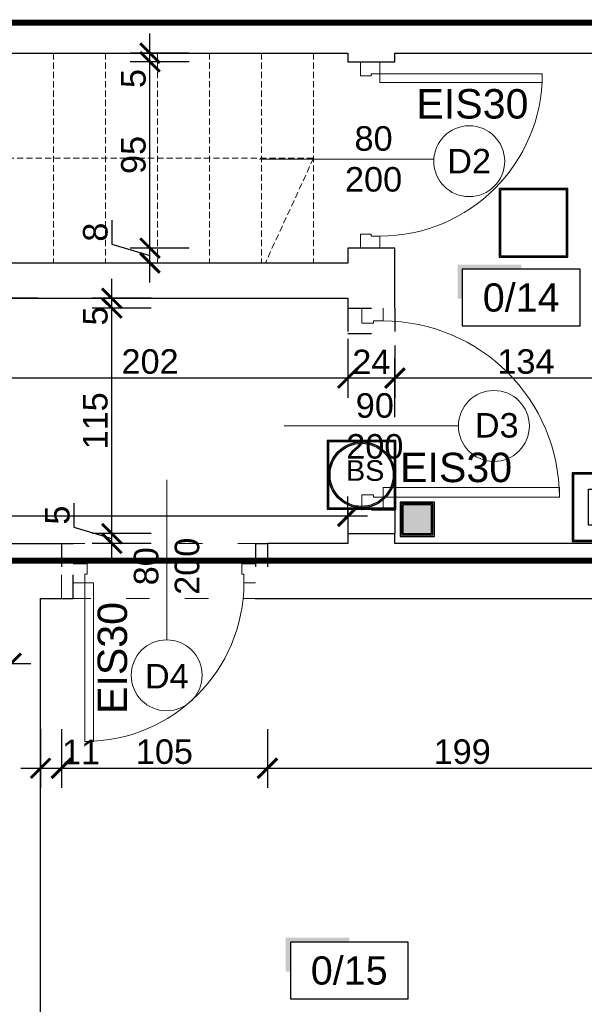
# Model space of a CAD drawing. Header units: millimetres. Extents: x 2709036 to 2756280, y 168165 to 192362.
# Tile 61 of 192: x 2716601 to 2716889, y 185889 to 186391. Entities that reach past the tile are written whole.
import ezdxf
from ezdxf.enums import TextEntityAlignment as Align

# ---------------------------------------------------------------- set-up
doc = ezdxf.new("R2010")
doc.units = ezdxf.units.MM
doc.header["$MEASUREMENT"] = 0
doc.linetypes.add('ACAD_ISO03W100', pattern=[30, 12, -18])
doc.linetypes.add('HIDDEN2', pattern=[4.7625, 3.175, -1.5875])
for name, color, linetype in [('6 - OPISY', 7, 'Continuous'), ('D+H Urządzenia', 30, 'Continuous'), ('ekspertyza', 7, 'Continuous')]:
    doc.layers.add(name, color=color, linetype=linetype)
for name, color, linetype, lineweight in [('__MAZ_EKSP_PROJ', 3, 'Continuous', 0), ('__MAZ_LIKWIDACJE', 6, 'ACAD_ISO03W100', 30), ('__MAZ_NADPROŻA', 251, 'ACAD_ISO03W100', 0), ('__MAZ_OPIS_STOLARKA', 7, 'Continuous', 0), ('__MAZ_SCHODY', 7, 'Continuous', 0), ('__MAZ_STOLARKA DRZWIOWA NOWA', 7, 'Continuous', 9), ('__MAZ_WYMIARY', 7, 'Continuous', 9), ('__MAZ_ŚCIANY ISTNIEJĄCE', 7, 'Continuous', 30)]:
    doc.layers.add(name, color=color, linetype=linetype, lineweight=lineweight)
doc.styles.add('Arial', font='arial.ttf')
doc.styles.add('Dimensions', font='arial.ttf')
doc.styles.get("Standard").update_dxf_attribs({"font": 'arial.ttf'})
doc.styles.add('styl1', font='arial.ttf')
doc.dimstyles.new('100', dxfattribs={"dimtxt": 10, "dimasz": 10, "dimexe": 18, "dimexo": 15, "dimgap": 9, "dimtad": 1, "dimdec": 1, "dimrnd": 0.5, "dimdsep": 46, "dimtxsty": 'Dimensions', "dimblk": 'ARCHTICK', "dimcen": 9, "dimdle": 10, "dimadec": 1, "dimazin": 2, "dimtfac": 1, "dimtdec": 4, "dimtofl": 0, "dimtmove": 2, "dimatfit": 3, "dimfxl": 1, "dimtolj": 1, "dimtzin": 0, "dimarcsym": 0})

# ---------------------------------------------------------------- blocks, each defined once
blk = doc.blocks.new('*U9')
at = {"ltscale": 10}
blk.add_hatch(color=256, dxfattribs=at).paths.add_polyline_path([(0, 26), (-25, 26), (-27, 26), (-27, 11.46), (-25, 11.46), (-25, 24), (0, 24)])
blk.add_lwpolyline([(-25, 0), (25, 0), (25, 24), (-25, 24)], close=True, dxfattribs=at)
at = {"layer": '6 - OPISY'}
for tag, p in [('NRPOM', (0, 6)), ('WYSPOM', (3.39, -15.66))]:
    blk.add_attdef(tag, text='', height=12, dxfattribs=at).set_placement(p, align=Align.CENTER)
blk = doc.blocks.new('_ArchTick')
at = {"color": 0, "linetype": 'ByBlock', "const_width": 0.15}
blk.add_lwpolyline([(-0.5, -0.5), (0.5, 0.5)], dxfattribs=at)
blk = doc.blocks.new('*D32')
at = {"layer": '__MAZ_WYMIARY', "color": 0, "lineweight": -2}
for p, q in [((2716194.68, 186137.42), (2716194.68, 186147.42)), ((2716768.18, 186137.42), (2716768.18, 186147.42)), ((2716778.18, 186137.42), (2716184.68, 186137.42))]:
    blk.add_line(p, q, dxfattribs=at)
at = {"layer": 'Defpoints', "color": 0, "lineweight": 30}
for p in [(2716194.68, 186137.42), (2716194.68, 186123.61), (2716768.18, 186123.55)]:
    blk.add_point(p, dxfattribs=at)
at = {"layer": '__MAZ_WYMIARY', "color": 0, "lineweight": -2, "xscale": 10, "yscale": 10, "zscale": 10, "rotation": 180}
blk.add_blockref('_ArchTick', (2716194.68, 186137.42), dxfattribs=at)
at = {"layer": '__MAZ_WYMIARY', "color": 0, "lineweight": -2, "xscale": 10, "yscale": 10, "zscale": 10}
blk.add_blockref('_ArchTick', (2716768.18, 186137.42), dxfattribs=at)
at = {"layer": '__MAZ_WYMIARY', "color": 0, "lineweight": 5, "insert": (2716481.43, 186145.78), "char_height": 12.5, "attachment_point": 5, "style": 'Arial'}
blk.add_mtext('\\A1;574', dxfattribs=at)
blk = doc.blocks.new('*D243')
at = {"layer": '__MAZ_WYMIARY', "color": 0, "lineweight": -2}
for p, q in [((2716792.18, 186187.86), (2716792.18, 186217.86)), ((2716925.68, 186187.86), (2716925.68, 186217.86)), ((2716935.68, 186207.86), (2716782.18, 186207.86))]:
    blk.add_line(p, q, dxfattribs=at)
at = {"layer": 'Defpoints', "color": 0, "lineweight": 30}
for p in [(2716792.18, 186207.86), (2716792.18, 186123.55), (2716925.68, 186123.55)]:
    blk.add_point(p, dxfattribs=at)
at = {"layer": '__MAZ_WYMIARY', "color": 0, "lineweight": -2, "xscale": 10, "yscale": 10, "zscale": 10, "rotation": 180}
blk.add_blockref('_ArchTick', (2716792.18, 186207.86), dxfattribs=at)
at = {"layer": '__MAZ_WYMIARY', "color": 0, "lineweight": -2, "xscale": 10, "yscale": 10, "zscale": 10}
blk.add_blockref('_ArchTick', (2716925.68, 186207.86), dxfattribs=at)
at = {"layer": '__MAZ_WYMIARY', "color": 0, "lineweight": 5, "insert": (2716858.93, 186216.24), "char_height": 12.5, "attachment_point": 5, "style": 'Arial'}
blk.add_mtext('\\A1;134', dxfattribs=at)
blk = doc.blocks.new('*D244')
at = {"layer": '__MAZ_WYMIARY', "color": 0, "lineweight": -2}
for p, q in [((2716768.18, 186224.55), (2716768.18, 186197.86)), ((2716792.18, 186224.56), (2716792.18, 186197.86)), ((2716802.18, 186207.86), (2716758.18, 186207.86))]:
    blk.add_line(p, q, dxfattribs=at)
at = {"layer": 'Defpoints', "color": 0, "lineweight": 30}
for p in [(2716768.18, 186239.55), (2716792.18, 186239.56), (2716768.18, 186207.86)]:
    blk.add_point(p, dxfattribs=at)
at = {"layer": '__MAZ_WYMIARY', "color": 0, "lineweight": -2, "xscale": 10, "yscale": 10, "zscale": 10, "rotation": 180}
blk.add_blockref('_ArchTick', (2716768.18, 186207.86), dxfattribs=at)
at = {"layer": '__MAZ_WYMIARY', "color": 0, "lineweight": -2, "xscale": 10, "yscale": 10, "zscale": 10}
blk.add_blockref('_ArchTick', (2716792.18, 186207.86), dxfattribs=at)
at = {"layer": '__MAZ_WYMIARY', "color": 0, "lineweight": 5, "insert": (2716780.18, 186216.13), "char_height": 12.5, "attachment_point": 5, "style": 'Arial'}
blk.add_mtext('\\A1;24', dxfattribs=at)
blk = doc.blocks.new('*D245')
at = {"layer": '__MAZ_WYMIARY', "color": 0, "lineweight": -2}
for p, q in [((2716566.74, 186227.86), (2716566.74, 186197.86)), ((2716768.18, 186227.86), (2716768.18, 186197.86)), ((2716778.18, 186207.86), (2716556.74, 186207.86))]:
    blk.add_line(p, q, dxfattribs=at)
at = {"layer": 'Defpoints', "color": 0, "lineweight": 30}
for p in [(2716566.74, 186248.55), (2716768.18, 186248.55), (2716566.74, 186207.86)]:
    blk.add_point(p, dxfattribs=at)
at = {"layer": '__MAZ_WYMIARY', "color": 0, "lineweight": -2, "xscale": 10, "yscale": 10, "zscale": 10, "rotation": 180}
blk.add_blockref('_ArchTick', (2716566.74, 186207.86), dxfattribs=at)
at = {"layer": '__MAZ_WYMIARY', "color": 0, "lineweight": -2, "xscale": 10, "yscale": 10, "zscale": 10}
blk.add_blockref('_ArchTick', (2716768.18, 186207.86), dxfattribs=at)
at = {"layer": '__MAZ_WYMIARY', "color": 0, "lineweight": 5, "insert": (2716667.46, 186216.24), "char_height": 12.5, "attachment_point": 5, "style": 'Arial'}
blk.add_mtext('\\A1;202', dxfattribs=at)
blk = doc.blocks.new('*D246')
at = {"layer": '__MAZ_WYMIARY', "color": 0, "lineweight": -2}
for p, q in [((2716590.4, 186238.55), (2716590.4, 186276.55)), ((2716610.4, 186266.55), (2716580.4, 186266.55)), ((2716610.4, 186248.55), (2716580.4, 186248.55))]:
    blk.add_line(p, q, dxfattribs=at)
at = {"layer": 'Defpoints', "color": 0, "lineweight": 30}
for p in [(2716590.4, 186266.55), (2716648.64, 186266.55), (2716648.64, 186248.55)]:
    blk.add_point(p, dxfattribs=at)
at = {"layer": '__MAZ_WYMIARY', "color": 0, "lineweight": -2, "xscale": 10, "yscale": 10, "zscale": 10}
for p, rotation in [((2716590.4, 186266.55), 90), ((2716590.4, 186248.55), 270)]:
    blk.add_blockref('_ArchTick', p, dxfattribs=dict(at, rotation=rotation))
at = {"layer": '__MAZ_WYMIARY', "color": 0, "lineweight": 5, "insert": (2716583.35, 186282.03), "char_height": 12.5, "attachment_point": 5, "rotation": 90, "style": 'Arial'}
blk.add_mtext('\\A1;18', dxfattribs=at)
blk = doc.blocks.new('*D252')
at = {"layer": '__MAZ_WYMIARY', "color": 0, "lineweight": -2}
for p, q in [((2716508.68, 186062.41), (2716508.68, 186072.41)), ((2716596.68, 186062.41), (2716596.68, 186072.41)), ((2716498.68, 186062.41), (2716606.68, 186062.41))]:
    blk.add_line(p, q, dxfattribs=at)
at = {"layer": 'Defpoints', "color": 0, "lineweight": 30}
for p in [(2716596.68, 186062.41), (2716508.68, 186049.11), (2716596.68, 186049.11)]:
    blk.add_point(p, dxfattribs=at)
at = {"layer": '__MAZ_WYMIARY', "color": 0, "lineweight": -2, "xscale": 10, "yscale": 10, "zscale": 10, "rotation": 180}
blk.add_blockref('_ArchTick', (2716508.68, 186062.41), dxfattribs=at)
at = {"layer": '__MAZ_WYMIARY', "color": 0, "lineweight": -2, "xscale": 10, "yscale": 10, "zscale": 10}
blk.add_blockref('_ArchTick', (2716596.68, 186062.41), dxfattribs=at)
at = {"layer": '__MAZ_WYMIARY', "color": 0, "lineweight": 5, "insert": (2716552.68, 186070.79), "char_height": 12.5, "attachment_point": 5, "style": 'Arial'}
blk.add_mtext('\\A1;88', dxfattribs=at)
blk = doc.blocks.new('*D674')
at = {"layer": '__MAZ_WYMIARY', "color": 0, "lineweight": -2}
for p, q in [((2716628.64, 186144.14), (2716628.64, 186131.86)), ((2716648, 186113.55), (2716648, 186138.55)), ((2716628.64, 186131.86), (2716648, 186126.05)), ((2716668, 186128.55), (2716638, 186128.55)), ((2716668, 186123.55), (2716638, 186123.55))]:
    blk.add_line(p, q, dxfattribs=at)
at = {"layer": 'Defpoints', "color": 0, "lineweight": 30}
for p in [(2716648, 186128.55), (2716768.18, 186128.55), (2716768.18, 186123.55)]:
    blk.add_point(p, dxfattribs=at)
at = {"layer": '__MAZ_WYMIARY', "color": 0, "lineweight": -2, "xscale": 10, "yscale": 10, "zscale": 10}
for p, rotation in [((2716648, 186128.55), 90), ((2716648, 186123.55), 270)]:
    blk.add_blockref('_ArchTick', p, dxfattribs=dict(at, rotation=rotation))
at = {"layer": '__MAZ_WYMIARY', "color": 0, "lineweight": 5, "insert": (2716620.29, 186138), "char_height": 12.5, "attachment_point": 5, "rotation": 90, "style": 'Arial'}
blk.add_mtext('\\A1;5', dxfattribs=at)
blk = doc.blocks.new('*D675')
at = {"layer": '__MAZ_WYMIARY', "color": 0, "lineweight": -2}
for p, q in [((2716648, 186118.55), (2716648, 186253.54)), ((2716668, 186243.54), (2716638, 186243.54)), ((2716668, 186128.55), (2716638, 186128.55))]:
    blk.add_line(p, q, dxfattribs=at)
at = {"layer": 'Defpoints', "color": 0, "lineweight": 30}
for p in [(2716648, 186243.54), (2716768.18, 186243.54), (2716780.18, 186128.55)]:
    blk.add_point(p, dxfattribs=at)
at = {"layer": '__MAZ_WYMIARY', "color": 0, "lineweight": -2, "xscale": 10, "yscale": 10, "zscale": 10}
for p, rotation in [((2716648, 186243.54), 90), ((2716648, 186128.55), 270)]:
    blk.add_blockref('_ArchTick', p, dxfattribs=dict(at, rotation=rotation))
at = {"layer": '__MAZ_WYMIARY', "color": 0, "lineweight": 5, "insert": (2716639.62, 186186.05), "char_height": 12.5, "attachment_point": 5, "rotation": 90, "style": 'Arial'}
blk.add_mtext('\\A1;115', dxfattribs=at)
blk = doc.blocks.new('*D676')
at = {"layer": '__MAZ_WYMIARY', "color": 0, "lineweight": -2}
for p, q in [((2716648, 186233.54), (2716648, 186258.55)), ((2716668, 186248.55), (2716638, 186248.55)), ((2716668, 186243.54), (2716638, 186243.54))]:
    blk.add_line(p, q, dxfattribs=at)
at = {"layer": 'Defpoints', "color": 0, "lineweight": 30}
for p in [(2716648, 186248.55), (2716768.18, 186248.55), (2716768.18, 186243.54)]:
    blk.add_point(p, dxfattribs=at)
at = {"layer": '__MAZ_WYMIARY', "color": 0, "lineweight": -2, "xscale": 10, "yscale": 10, "zscale": 10}
for p, rotation in [((2716648, 186248.55), 90), ((2716648, 186243.54), 270)]:
    blk.add_blockref('_ArchTick', p, dxfattribs=dict(at, rotation=rotation))
at = {"layer": '__MAZ_WYMIARY', "color": 0, "lineweight": 5, "insert": (2716639.64, 186239.55), "char_height": 12.5, "attachment_point": 5, "rotation": 90, "style": 'Arial'}
blk.add_mtext('\\A1;5', dxfattribs=at)
blk = doc.blocks.new('*D677')
at = {"layer": '__MAZ_WYMIARY', "color": 0, "lineweight": -2}
for p, q in [((2716648.01, 186288.4), (2716648.01, 186276.16)), ((2716667.39, 186256.55), (2716667.39, 186284.14)), ((2716648.01, 186276.16), (2716667.39, 186270.35)), ((2716687.39, 186274.14), (2716657.39, 186274.14)), ((2716687.39, 186266.55), (2716657.39, 186266.55))]:
    blk.add_line(p, q, dxfattribs=at)
at = {"layer": 'Defpoints', "color": 0, "lineweight": 30}
for p in [(2716667.39, 186274.14), (2716768.18, 186274.14), (2716768.18, 186266.55)]:
    blk.add_point(p, dxfattribs=at)
at = {"layer": '__MAZ_WYMIARY', "color": 0, "lineweight": -2, "xscale": 10, "yscale": 10, "zscale": 10}
for p, rotation in [((2716667.39, 186274.14), 90), ((2716667.39, 186266.55), 270)]:
    blk.add_blockref('_ArchTick', p, dxfattribs=dict(at, rotation=rotation))
at = {"layer": '__MAZ_WYMIARY', "color": 0, "lineweight": 5, "insert": (2716639.63, 186282.28), "char_height": 12.5, "attachment_point": 5, "rotation": 90, "style": 'Arial'}
blk.add_mtext('\\A1;8', dxfattribs=at)
blk = doc.blocks.new('*D678')
at = {"layer": '__MAZ_WYMIARY', "color": 0, "lineweight": -2}
for p, q in [((2716667.39, 186264.14), (2716667.39, 186379.14)), ((2716687.39, 186369.14), (2716657.39, 186369.14)), ((2716687.39, 186274.14), (2716657.39, 186274.14))]:
    blk.add_line(p, q, dxfattribs=at)
at = {"layer": 'Defpoints', "color": 0, "lineweight": 30}
for p in [(2716667.39, 186369.14), (2716780.18, 186369.14), (2716780.18, 186274.14)]:
    blk.add_point(p, dxfattribs=at)
at = {"layer": '__MAZ_WYMIARY', "color": 0, "lineweight": -2, "xscale": 10, "yscale": 10, "zscale": 10}
for p, rotation in [((2716667.39, 186369.14), 90), ((2716667.39, 186274.14), 270)]:
    blk.add_blockref('_ArchTick', p, dxfattribs=dict(at, rotation=rotation))
at = {"layer": '__MAZ_WYMIARY', "color": 0, "lineweight": 5, "insert": (2716659.01, 186321.64), "char_height": 12.5, "attachment_point": 5, "rotation": 90, "style": 'Arial'}
blk.add_mtext('\\A1;95', dxfattribs=at)
blk = doc.blocks.new('*D679')
at = {"layer": '__MAZ_WYMIARY', "color": 0, "lineweight": -2}
for p, q in [((2716667.39, 186359.14), (2716667.39, 186383.55)), ((2716687.39, 186373.55), (2716657.39, 186373.55)), ((2716687.39, 186369.14), (2716657.39, 186369.14))]:
    blk.add_line(p, q, dxfattribs=at)
at = {"layer": 'Defpoints', "color": 0, "lineweight": 30}
for p in [(2716667.39, 186373.55), (2716768.18, 186373.55), (2716768.18, 186369.14)]:
    blk.add_point(p, dxfattribs=at)
at = {"layer": '__MAZ_WYMIARY', "color": 0, "lineweight": -2, "xscale": 10, "yscale": 10, "zscale": 10}
for p, rotation in [((2716667.39, 186373.55), 90), ((2716667.39, 186369.14), 270)]:
    blk.add_blockref('_ArchTick', p, dxfattribs=dict(at, rotation=rotation))
at = {"layer": '__MAZ_WYMIARY', "color": 0, "lineweight": 5, "insert": (2716659.04, 186360.61), "char_height": 12.5, "attachment_point": 5, "rotation": 90, "style": 'Arial'}
blk.add_mtext('\\A1;5', dxfattribs=at)
blk = doc.blocks.new('*D680')
at = {"layer": '__MAZ_WYMIARY', "color": 0, "lineweight": -2}
for p, q in [((2716611.68, 186028.93), (2716611.68, 185998.93)), ((2716622.27, 186028.93), (2716622.27, 185998.93)), ((2716601.68, 186008.93), (2716632.27, 186008.93))]:
    blk.add_line(p, q, dxfattribs=at)
at = {"layer": 'Defpoints', "color": 0, "lineweight": 30}
for p in [(2716611.68, 186095.55), (2716622.27, 186095.59), (2716622.27, 186008.93)]:
    blk.add_point(p, dxfattribs=at)
at = {"layer": '__MAZ_WYMIARY', "color": 0, "lineweight": -2, "xscale": 10, "yscale": 10, "zscale": 10, "rotation": 180}
blk.add_blockref('_ArchTick', (2716611.68, 186008.93), dxfattribs=at)
at = {"layer": '__MAZ_WYMIARY', "color": 0, "lineweight": -2, "xscale": 10, "yscale": 10, "zscale": 10}
blk.add_blockref('_ArchTick', (2716622.27, 186008.93), dxfattribs=at)
at = {"layer": '__MAZ_WYMIARY', "color": 0, "lineweight": 5, "insert": (2716632.27, 186017.2), "char_height": 12.5, "attachment_point": 5, "style": 'Arial'}
blk.add_mtext('\\A1;11', dxfattribs=at)
blk = doc.blocks.new('*D681')
at = {"layer": '__MAZ_WYMIARY', "color": 0, "lineweight": -2}
for p, q in [((2716622.25, 186028.93), (2716622.25, 185998.93)), ((2716727.25, 186028.93), (2716727.25, 185998.93)), ((2716612.25, 186008.93), (2716737.25, 186008.93))]:
    blk.add_line(p, q, dxfattribs=at)
at = {"layer": 'Defpoints', "color": 0, "lineweight": 30}
for p in [(2716622.25, 186095.55), (2716727.25, 186095.53), (2716727.25, 186008.93)]:
    blk.add_point(p, dxfattribs=at)
at = {"layer": '__MAZ_WYMIARY', "color": 0, "lineweight": -2, "xscale": 10, "yscale": 10, "zscale": 10, "rotation": 180}
blk.add_blockref('_ArchTick', (2716622.25, 186008.93), dxfattribs=at)
at = {"layer": '__MAZ_WYMIARY', "color": 0, "lineweight": -2, "xscale": 10, "yscale": 10, "zscale": 10}
blk.add_blockref('_ArchTick', (2716727.25, 186008.93), dxfattribs=at)
at = {"layer": '__MAZ_WYMIARY', "color": 0, "lineweight": 5, "insert": (2716674.75, 186017.31), "char_height": 12.5, "attachment_point": 5, "style": 'Arial'}
blk.add_mtext('\\A1;105', dxfattribs=at)
blk = doc.blocks.new('*D682')
at = {"layer": '__MAZ_WYMIARY', "color": 0, "lineweight": -2}
for p, q in [((2716727.25, 186028.93), (2716727.25, 185998.93)), ((2716925.68, 186028.93), (2716925.68, 185998.93)), ((2716717.25, 186008.93), (2716935.68, 186008.93))]:
    blk.add_line(p, q, dxfattribs=at)
at = {"layer": 'Defpoints', "color": 0, "lineweight": 30}
for p in [(2716727.25, 186095.53), (2716925.68, 186095.53), (2716925.68, 186008.93)]:
    blk.add_point(p, dxfattribs=at)
at = {"layer": '__MAZ_WYMIARY', "color": 0, "lineweight": -2, "xscale": 10, "yscale": 10, "zscale": 10, "rotation": 180}
blk.add_blockref('_ArchTick', (2716727.25, 186008.93), dxfattribs=at)
at = {"layer": '__MAZ_WYMIARY', "color": 0, "lineweight": -2, "xscale": 10, "yscale": 10, "zscale": 10}
blk.add_blockref('_ArchTick', (2716925.68, 186008.93), dxfattribs=at)
at = {"layer": '__MAZ_WYMIARY', "color": 0, "lineweight": 5, "insert": (2716826.47, 186017.31), "char_height": 12.5, "attachment_point": 5, "style": 'Arial'}
blk.add_mtext('\\A1;199', dxfattribs=at)
blk = doc.blocks.new('90')
at = {"color": 0, "linetype": 'Continuous', "lineweight": 5}
for p, q in [((30102.84, -38884.85), (30102.84, -38878.44)), ((30113.27, -38878.44), (30113.27, -38885.98)), ((30107.55, -38884.85), (30102.84, -38884.85)), ((30107.55, -38885.98), (30107.55, -38884.85)), ((30113.27, -38885.98), (30107.55, -38885.98)), ((30015.67, -38967.31), (30015.67, -38972.02)), ((30102.84, -38967.31), (30015.67, -38967.31)), ((30015.67, -38967.31), (30015.67, -38972.02)), ((30102.84, -38972.02), (30102.84, -38967.31)), ((30107.55, -38972.02), (30107.55, -38970.89)), ((30107.55, -38970.89), (30113.27, -38970.89)), ((30113.27, -38970.89), (30113.27, -38978.44)), ((30015.67, -38972.02), (30102.84, -38972.02)), ((30102.84, -38978.44), (30102.84, -38972.02)), ((30102.84, -38972.02), (30107.55, -38972.02))]:
    blk.add_line(p, q, dxfattribs=at)
blk.add_arc((30102.84, -38972.02), 87.17, 90, 180, dxfattribs=at)
blk = doc.blocks.new('_pip')
at = {"layer": 'D+H Urządzenia'}
h = blk.add_hatch(color=1, dxfattribs=at)
h.dxf.hatch_style = 1
h.paths.add_polyline_path([(12.45, 11.21), (-8.55, 11.21), (-8.55, -9.79), (12.45, -9.79)], flags=0)
h.paths.add_polyline_path([(14.45, 13.21), (-10.55, 13.21), (-10.55, -11.79), (14.45, -11.79)])
h.paths.add_polyline_path([(13.45, -10.79), (-9.55, -10.79), (-9.55, 12.21), (13.45, 12.21)], flags=16)
h.paths.add_polyline_path([(12.45, -9.79), (-8.55, -9.79), (-8.55, 11.21), (12.45, 11.21)], flags=0)
h = blk.add_hatch(color=1, dxfattribs=at)
h.dxf.hatch_style = 1
h.paths.add_polyline_path([(12.45, 11.21), (-8.55, 11.21), (-8.55, -9.79), (12.45, -9.79)])
at = {"layer": 'D+H Urządzenia', "color": 1}
for points in [[(-10.55, -11.79), (14.45, -11.79), (14.45, 13.21), (-10.55, 13.21)], [(-9.55, -10.79), (13.45, -10.79), (13.45, 12.21), (-9.55, 12.21)], [(-8.55, -9.79), (12.45, -9.79), (12.45, 11.21), (-8.55, 11.21)]]:
    blk.add_lwpolyline(points, close=True, dxfattribs=at)
blk = doc.blocks.new('_dds')
at = {"layer": 'D+H Urządzenia'}
h = blk.add_hatch(color=256, dxfattribs=at)
h.dxf.hatch_style = 1
h.paths.add_polyline_path([(25.49, 22.17), (12.99, 22.17), (0.49, 22.17), (-12.01, 22.17), (-24.51, 22.17), (-24.51, 9.67), (-24.51, -2.83), (-24.51, -15.33), (-24.51, -27.83), (-12.01, -27.83), (0.49, -27.83), (12.99, -27.83), (25.49, -27.83), (25.49, -15.33), (25.49, -2.83), (25.49, 9.67)])
h.paths.add_polyline_path([(-23.51, 21.17), (-12.01, 21.17), (0.49, 21.17), (12.99, 21.17), (24.49, 21.17), (24.49, 9.67), (24.49, -2.83), (24.49, -15.33), (24.49, -26.83), (12.99, -26.83), (0.49, -26.83), (-12.01, -26.83), (-23.51, -26.83), (-23.51, -15.33), (-23.51, -2.83), (-23.51, 9.67)], flags=16)
h = blk.add_hatch(color=256, dxfattribs=at)
h.dxf.hatch_style = 1
h.paths.add_polyline_path([(-23.51, -2.83, 1), (24.49, -2.83, 1)])
h.paths.add_polyline_path([(23.49, -2.83, -1), (-22.51, -2.83, -1)], flags=16)
for points in [[(-12.01, 22.17), (-24.51, 22.17), (-24.51, 9.67), (-24.51, -2.83), (-24.51, -15.33), (-24.51, -27.83), (-12.01, -27.83), (0.49, -27.83), (12.99, -27.83), (25.49, -27.83), (25.49, -15.33), (25.49, -2.83), (25.49, 9.67), (25.49, 22.17), (12.99, 22.17), (0.49, 22.17), (-12.01, 22.17)], [(-12.01, 21.17), (-23.51, 21.17), (-23.51, 9.67), (-23.51, -2.83), (-23.51, -15.33), (-23.51, -26.83), (-12.01, -26.83), (0.49, -26.83), (12.99, -26.83), (24.49, -26.83), (24.49, -15.33), (24.49, -2.83), (24.49, 9.67), (24.49, 21.17), (12.99, 21.17), (0.49, 21.17)]]:
    blk.add_lwpolyline(points, close=True, dxfattribs=at)
for radius in [24, 23]:
    blk.add_circle((0.49, -2.83), radius, dxfattribs=at)
at = {"layer": 'D+H Urządzenia', "insert": (-10.91, 7.85), "char_height": 10, "attachment_point": 1}
blk.add_mtext_dynamic_manual_height_columns('{\\H1.5x;BS }', width=46.0643, gutter_width=12.5, heights=[0], dxfattribs=at)
blk = doc.blocks.new('_3000plus')
at = {"layer": 'D+H Urządzenia'}
h = blk.add_hatch(color=256, dxfattribs=at)
h.dxf.hatch_style = 1
h.paths.add_polyline_path([(26.81, 26.83), (14.31, 26.83), (1.81, 26.83), (-10.69, 26.83), (-23.19, 26.83), (-23.19, 14.33), (-23.19, 1.83), (-23.19, -10.67), (-23.19, -23.17), (-10.69, -23.17), (1.81, -23.17), (14.31, -23.17), (26.81, -23.17), (26.81, -10.67), (26.81, 1.83), (26.81, 14.33)])
h.paths.add_polyline_path([(-22.19, 25.83), (-10.69, 25.83), (1.81, 25.83), (14.31, 25.83), (25.81, 25.83), (25.81, 14.33), (25.81, 1.83), (25.81, -10.67), (25.81, -22.17), (14.31, -22.17), (1.81, -22.17), (-10.69, -22.17), (-22.19, -22.17), (-22.19, -10.67), (-22.19, 1.83), (-22.19, 14.33)], flags=16)
for points in [[(-10.69, 26.83), (-23.19, 26.83), (-23.19, 14.33), (-23.19, 1.83), (-23.19, -10.67), (-23.19, -23.17), (-10.69, -23.17), (1.81, -23.17), (14.31, -23.17), (26.81, -23.17), (26.81, -10.67), (26.81, 1.83), (26.81, 14.33), (26.81, 26.83), (14.31, 26.83), (1.81, 26.83), (-10.69, 26.83)], [(-10.69, 25.83), (-22.19, 25.83), (-22.19, 14.33), (-22.19, 1.83), (-22.19, -10.67), (-22.19, -22.17), (-10.69, -22.17), (1.81, -22.17), (14.31, -22.17), (25.81, -22.17), (25.81, -10.67), (25.81, 1.83), (25.81, 14.33), (25.81, 25.83), (14.31, 25.83), (1.81, 25.83)]]:
    blk.add_lwpolyline(points, close=True, dxfattribs=at)
for points in [[(-8.51, 21.45, 0, 0, 0), (16.38, -3.44, 7.54, 0, 0), (23.49, -10.55, 0, 0, 0)], [(-19.18, 10.78, 0, 0, 0), (5.71, -14.11, 7.54, 0, 0), (12.82, -21.22, 0, 0, 0)]]:
    blk.add_lwpolyline(points, format="xyseb", dxfattribs=at)
blk = doc.blocks.new('_rt45')
at = {"layer": 'D+H Urządzenia'}
h = blk.add_hatch(color=256, dxfattribs=at)
h.dxf.hatch_style = 1
h.paths.add_polyline_path([(25.34, 24.93), (12.84, 24.93), (0.34, 24.93), (-12.16, 24.93), (-24.66, 24.93), (-24.66, 12.43), (-24.66, -0.07), (-24.66, -12.57), (-24.66, -25.07), (-12.16, -25.07), (0.34, -25.07), (12.84, -25.07), (25.34, -25.07), (25.34, -12.57), (25.34, -0.07), (25.34, 12.43)])
h.paths.add_polyline_path([(-23.66, 23.93), (-12.16, 23.93), (0.34, 23.93), (12.84, 23.93), (24.34, 23.93), (24.34, 12.43), (24.34, -0.07), (24.34, -12.57), (24.34, -24.07), (12.84, -24.07), (0.34, -24.07), (-12.16, -24.07), (-23.66, -24.07), (-23.66, -12.57), (-23.66, -0.07), (-23.66, 12.43)], flags=16)
h.paths.add_polyline_path([(-12.7, 13.08), (13.49, 13.08), (13.49, -13.11), (-12.7, -13.11)], flags=0)
h.paths.add_polyline_path([(2.58, -0.02, -1), (-1.79, -0.02, -1)], flags=0)
for points in [[(-24.66, 24.93), (-24.66, 12.43), (-24.66, -0.07), (-24.66, -12.57), (-24.66, -25.07), (-12.16, -25.07), (0.34, -25.07), (12.84, -25.07), (25.34, -25.07), (25.34, -12.57), (25.34, -0.07), (25.34, 12.43), (25.34, 24.93), (12.84, 24.93), (0.34, 24.93), (-12.16, 24.93)], [(-23.66, 23.93), (-23.66, 12.43), (-23.66, -0.07), (-23.66, -12.57), (-23.66, -24.07), (-12.16, -24.07), (0.34, -24.07), (12.84, -24.07), (24.34, -24.07), (24.34, -12.57), (24.34, -0.07), (24.34, 12.43), (24.34, 23.93), (12.84, 23.93), (0.34, 23.93), (-12.16, 23.93)], [(-12.7, 13.08), (13.49, 13.08), (13.49, -13.11), (-12.7, -13.11)]]:
    blk.add_lwpolyline(points, close=True, dxfattribs=at)
at = {"layer": 'D+H Urządzenia', "const_width": 4.36}
blk.add_lwpolyline([(-1.79, -0.02, 1), (2.58, -0.02, 1)], format="xyb", close=True, dxfattribs=at)

msp = doc.modelspace()

# ---------------------------------------------------------------- linework, layer by layer
at = {"layer": '__MAZ_EKSP_PROJ', "linetype": 'ACAD_ISO03W100', "const_width": 3}
msp.add_lwpolyline([(2716979.53, 186114.78), (2716184.39, 186114.78), (2716184.39, 186389.11), (2716985.7, 186389.11)], dxfattribs=at)
at = {"layer": '__MAZ_LIKWIDACJE', "color": 252}
for p, q in [((2716768.18, 186243.54), (2716792.18, 186243.54)), ((2716768.18, 186243.54), (2716768.18, 186230.55)), ((2716792.18, 186243.54), (2716792.18, 186230.55)), ((2716768.18, 186230.55), (2716792.18, 186230.55)), ((2716792.18, 186140.55), (2716768.18, 186140.55)), ((2716768.18, 186140.55), (2716768.18, 186128.55)), ((2716622.25, 186123.55), (2716622.25, 186095.55)), ((2716622.25, 186123.55), (2716628.32, 186123.55)), ((2716628.32, 186095.55), (2716628.32, 186123.55)), ((2716721.22, 186123.55), (2716721.22, 186095.55)), ((2716721.22, 186123.55), (2716727.25, 186123.55)), ((2716727.25, 186123.55), (2716727.25, 186095.55)), ((2716622.25, 186095.55), (2716628.32, 186095.55)), ((2716720.97, 186095.55), (2716727.23, 186095.53))]:
    msp.add_line(p, q, dxfattribs=at)
at = {"layer": '__MAZ_NADPROŻA', "color": 252}
msp.add_lwpolyline([(2716622.25, 186123.55), (2716727.25, 186123.55), (2716727.25, 186095.53), (2716622.25, 186095.53)], close=True, dxfattribs=at)
at = {"layer": '__MAZ_OPIS_STOLARKA', "color": 252}
for points in [[(2716723.29, 186319.55), (2716812.01, 186319.55)], [(2716824.53, 186183.46), (2716735.82, 186183.46)], [(2716675.93, 186074.39), (2716675.93, 186156)]]:
    msp.add_lwpolyline(points, dxfattribs=at)
for centre in [(2716830.05, 186318.45), (2716842.61, 186183.46), (2716675.93, 186056.32)]:
    msp.add_circle(centre, 18.07, dxfattribs=at)
at = {"layer": '__MAZ_SCHODY', "color": 252, "linetype": 'HIDDEN2', "lineweight": 5}
for p, q in [((2716618.24, 186373.55), (2716618.24, 186266.55)), ((2716644.74, 186373.55), (2716644.74, 186266.55)), ((2716671.24, 186373.55), (2716671.24, 186266.55)), ((2716697.74, 186373.55), (2716697.74, 186266.55)), ((2716724.24, 186373.55), (2716724.24, 186266.55)), ((2716750.74, 186373.55), (2716750.74, 186266.55))]:
    msp.add_line(p, q, dxfattribs=at)
msp.add_lwpolyline([(2716542.53, 186320.05), (2716750.74, 186320.05), (2716726.19, 186266.55)], dxfattribs=at)
at = {"layer": '__MAZ_ŚCIANY ISTNIEJĄCE', "color": 252, "ltscale": 15}
for p, q in [((2716029.18, 186373.55), (2716768.18, 186373.55)), ((2716768.18, 186373.55), (2716768.18, 186369.14)), ((2716792.18, 186373.55), (2716925.68, 186373.55)), ((2716792.18, 186369.14), (2716792.18, 186373.55)), ((2716768.18, 186369.14), (2716792.18, 186369.14)), ((2716792.18, 186274.14), (2716768.18, 186274.14)), ((2716768.18, 186274.14), (2716768.18, 186266.55)), ((2716792.18, 186243.54), (2716792.18, 186274.14)), ((2716768.18, 186266.55), (2716565.24, 186266.55)), ((2716565.24, 186248.55), (2716768.18, 186248.55)), ((2716768.18, 186248.55), (2716768.18, 186243.54)), ((2716768.18, 186128.55), (2716768.18, 186123.55)), ((2716792.18, 186123.55), (2716792.18, 186128.55)), ((2716386.68, 186123.55), (2716622.25, 186123.55)), ((2716768.18, 186123.55), (2716727.25, 186123.55)), ((2716989.68, 186123.55), (2716792.18, 186123.55)), ((2716611.68, 186095.55), (2716622.25, 186095.55)), ((2716611.68, 185817.55), (2716611.68, 186095.55)), ((2716727.23, 186095.53), (2716925.68, 186095.55))]:
    msp.add_line(p, q, dxfattribs=at)
at = {"layer": 'ekspertyza', "color": 252, "lineweight": 30}
for p in [(2716792.18, 186140.55), (2716768.18, 186128.55)]:
    msp.add_line(p, (2716792.18, 186128.55), dxfattribs=at)

# ---------------------------------------------------------------- block references
at = {"xscale": 0.7000000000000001, "yscale": 0.7000000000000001, "zscale": 0.7000000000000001}
for name, p in [('_3000plus', (2716861.6, 186285.8)), ('_dds', (2716774.89, 186160.49)), ('_rt45', (2716899.78, 186142.1))]:
    msp.add_blockref(name, p, dxfattribs=at)
at = {"layer": '6 - OPISY', "color": 252, "xscale": 1.2, "yscale": 1.2, "zscale": 1.2}
for p, values in [((2716856.53, 186234.56), {'NRPOM': '0/14'}), ((2716768.92, 185891.41), {'NRPOM': '0/15'})]:
    msp.add_blockref('*U9', p, dxfattribs=at).add_auto_attribs(values)
at = {"layer": '__MAZ_STOLARKA DRZWIOWA NOWA', "color": 252, "lineweight": -2}
for p, xscale, yscale, zscale, rotation in [((2745378.7, 149344.14), 0.9498841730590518, 0.9498841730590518, 0.9498841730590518, 179.9999999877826), ((2747802.7, 226302.11), -1.030353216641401, 1.030353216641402, 1.030353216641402, 1.221732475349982e-08), ((2752835.78, 158140.72), -0.9289099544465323, 0.9289099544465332, 0.9289099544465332, 270.0000000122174)]:
    msp.add_blockref('90', p, dxfattribs=dict(at, xscale=xscale, yscale=yscale, zscale=zscale, rotation=rotation))
at = {"layer": 'D+H Urządzenia', "xscale": 0.7000000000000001, "yscale": 0.7000000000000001, "zscale": 0.7000000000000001}
msp.add_blockref('_pip', (2716802.17, 186135.42), dxfattribs=at)

# ---------------------------------------------------------------- texts
at = {"layer": '__MAZ_EKSP_PROJ', "linetype": 'ACAD_ISO03W100', "char_height": 15, "attachment_point": 3}
for insert in [(2716860.23, 186355.21), (2716851.91, 186169.81)]:
    msp.add_mtext_dynamic_manual_height_columns('EIS30', width=84.9678, gutter_width=12.5, heights=[61.2], dxfattribs=dict(at, insert=insert))
at = {"layer": '__MAZ_EKSP_PROJ', "linetype": 'ACAD_ISO03W100', "insert": (2716640.74, 186093.68), "char_height": 15, "attachment_point": 3, "rotation": 90}
msp.add_mtext_dynamic_manual_height_columns('EIS30', width=84.9678, gutter_width=12.5, heights=[61.2], dxfattribs=at)
at = {"layer": '__MAZ_OPIS_STOLARKA', "color": 252, "char_height": 12.5, "attachment_point": 5, "style": 'styl1'}
for s, insert, width in [('\\pxqc;80\\P200', (2716781.31, 186319.55), 38.3096), ('\\pxqc;D2', (2716829.99, 186318.49), 38.3096), ('\\pxqc;90\\P200', (2716781.96, 186183.39), 34.3096), ('\\pxqc;D3', (2716844.07, 186183.71), 38.3096), ('\\pxqc;D4', (2716676, 186055.86), 38.3096)]:
    msp.add_mtext(s, dxfattribs=dict(at, insert=insert, width=width))
at = {"layer": '__MAZ_OPIS_STOLARKA', "color": 252, "insert": (2716675.93, 186111.91), "char_height": 12.5, "width": 38.3096, "attachment_point": 5, "rotation": 90, "style": 'styl1'}
msp.add_mtext('80\\P200', dxfattribs=at)

# ---------------------------------------------------------------- dimensions: what is measured, and where the dimension line sits
at = {"layer": '__MAZ_WYMIARY', "color": 252, "lineweight": 5}
for base, p1, p2, picture, middle in [((2716667.39, 186373.55), (2716768.18, 186369.14), (2716768.18, 186373.55), '*D679', (2716667.39, 186360.61)), ((2716590.4, 186266.55), (2716648.64, 186248.55), (2716648.64, 186266.55), '*D246', (2716591.74, 186282.03)), ((2716648, 186248.55), (2716768.18, 186243.54), (2716768.18, 186248.55), '*D676', (2716648, 186239.55))]:
    dim = msp.add_linear_dim(base=base, p1=p1, p2=p2, angle=90, dimstyle='100', override={"dimtxt": 12.5, "dimexe": 10, "dimgap": 2, "dimdec": 0, "dimtxsty": 'Arial', "dimtmove": 1, "dimfxl": 20, "dimfxlon": 1}, dxfattribs=at)
    dim.commit()
    dim.dimension.update_dxf_attribs({"geometry": picture, "text_midpoint": middle, "dimtype": 160})
for base, p1, p2, picture, middle in [((2716667.39, 186369.14), (2716780.18, 186274.14), (2716780.18, 186369.14), '*D678', (2716659.01, 186321.64)), ((2716667.39, 186274.14), (2716768.18, 186266.55), (2716768.18, 186274.14), '*D677', (2716639.63, 186278.16)), ((2716648, 186243.54), (2716780.18, 186128.55), (2716768.18, 186243.54), '*D675', (2716639.62, 186186.05)), ((2716648, 186128.55), (2716768.18, 186123.55), (2716768.18, 186128.55), '*D674', (2716620.29, 186133.86))]:
    dim = msp.add_linear_dim(base=base, p1=p1, p2=p2, angle=90, dimstyle='100', override={"dimtxt": 12.5, "dimexe": 10, "dimgap": 2, "dimdec": 0, "dimtxsty": 'Arial', "dimtmove": 1, "dimfxl": 20, "dimfxlon": 1}, dxfattribs=at)
    dim.commit()
    dim.dimension.update_dxf_attribs({"geometry": picture, "text_midpoint": middle})
for base, p1, p2, picture, middle in [((2716566.74, 186207.86), (2716768.18, 186248.55), (2716566.74, 186248.55), '*D245', (2716667.46, 186216.24)), ((2716792.18401179, 186207.85563798), (2716925.68401179, 186123.54834009), (2716792.18401179, 186123.54834009), '*D243', (2716858.93401179, 186216.24206363)), ((2716194.6834, 186137.4215), (2716768.184, 186123.5483), (2716194.6834, 186123.6108), '*D32', (2716481.4337, 186145.778)), ((2716727.25, 186008.93), (2716622.25, 186095.55), (2716727.25, 186095.53), '*D681', (2716674.75, 186017.31)), ((2716925.68, 186008.93), (2716727.25, 186095.53), (2716925.68, 186095.53), '*D682', (2716826.47, 186017.31)), ((2716596.68, 186062.41), (2716508.68, 186049.11), (2716596.68, 186049.11), '*D252', (2716552.68, 186070.79))]:
    dim = msp.add_linear_dim(base=base, p1=p1, p2=p2, dimstyle='100', override={"dimtxt": 12.5, "dimexe": 10, "dimgap": 2, "dimdec": 0, "dimtxsty": 'Arial', "dimtmove": 1, "dimfxl": 20, "dimfxlon": 1}, dxfattribs=at)
    dim.commit()
    dim.dimension.update_dxf_attribs({"geometry": picture, "text_midpoint": middle})
for base, p1, p2, picture, middle in [((2716768.18, 186207.86), (2716792.18, 186239.56), (2716768.18, 186239.55), '*D244', (2716780.18, 186207.86)), ((2716622.27, 186008.93), (2716611.68, 186095.55), (2716622.27, 186095.59), '*D680', (2716632.27, 186008.93))]:
    dim = msp.add_linear_dim(base=base, p1=p1, p2=p2, dimstyle='100', override={"dimtxt": 12.5, "dimexe": 10, "dimgap": 2, "dimdec": 0, "dimtxsty": 'Arial', "dimtmove": 1, "dimfxl": 20, "dimfxlon": 1}, dxfattribs=at)
    dim.commit()
    dim.dimension.update_dxf_attribs({"geometry": picture, "text_midpoint": middle, "dimtype": 160})

doc.saveas('drawing.dxf')
